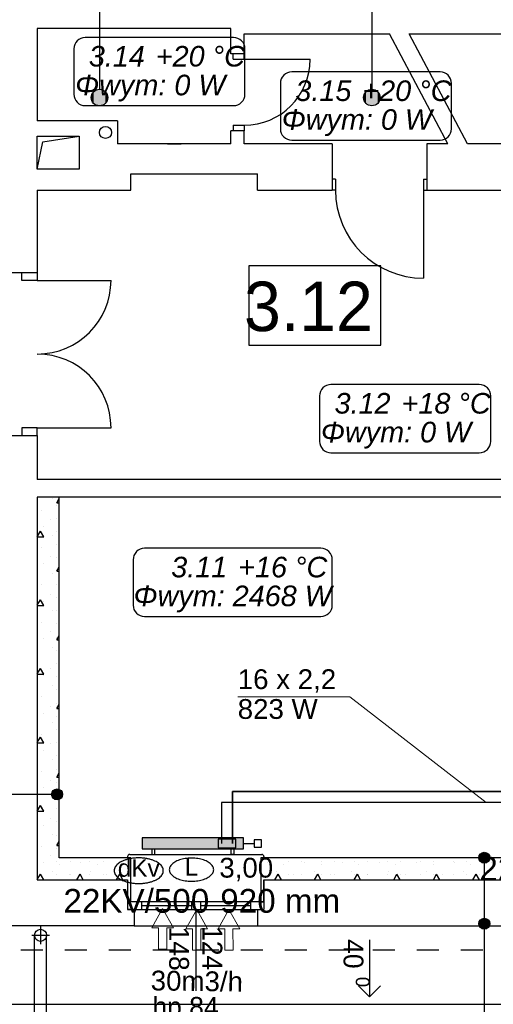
# Model space of a CAD drawing. Header units: millimetres. Extents: x 45180 to 119519, y 31297 to 302414.
# Tile 89 of 97: x 98720 to 103024, y 240567 to 249520. Entities that reach past the tile are written whole.
import ezdxf
from ezdxf.lldxf.tags import DXFTag

# ---------------------------------------------------------------- set-up
doc = ezdxf.new("R2010")
doc.units = ezdxf.units.MM
doc.header["$MEASUREMENT"] = 0
doc.linetypes.add('Przerywana', pattern=[400, 200, -200])
doc.layers.get('0').update_dxf_attribs({"color": 252})
for name, color, linetype in [('#opisy', 7, 'Continuous'), ('#podkład', 252, 'Continuous'), ('IS_Armatura_podłączeniowa_grz._dolnozas.', 7, 'SOLID'), ('IS_Armatura_Therm', 7, 'SOLID'), ('IS_Grafika', 7, 'SOLID'), ('IS_Grzejniki_Plan_rzut', 7, 'SOLID'), ('IS_Opisy_działek_Therm', 7, 'SOLID'), ('IS_Text_Armatury_Therm', 7, 'Continuous'), ('IS_Text_Konstrukcji', 7, 'Continuous'), ('IS_Text_Odbiornikow_Therm', 7, 'Continuous')]:
    doc.layers.add(name, color=color, linetype=linetype)
doc.layers.add('IS_Powrót', color=5, linetype='DASHDOT', lineweight=35)
doc.layers.add('IS_Zasilanie', color=1, linetype='SOLID', lineweight=30)
doc.styles.add('ARIAL', font='arial.ttf', dxfattribs={"width": 0.75})
doc.styles.add('GENERATED_STYLE_4', font='txt')
doc.styles.add('GENERATED_STYLE_5', font='txt')
doc.styles.get("Standard").update_dxf_attribs({"font": 'arial.ttf', "bigfont": 'BIGFONT.SHX'})
tags = doc.linetypes.add('DASHDOT', pattern=[20, 10, -5, 0, -5]).pattern_tags.tags
tags[10:11] = [DXFTag(74, 4), DXFTag(75, 0), DXFTag(340, '0'), DXFTag(46, 0.0), DXFTag(50, 0.0), DXFTag(44, 0.0), DXFTag(45, 0.0)]
tags[8:9] = [DXFTag(74, 4), DXFTag(75, 0), DXFTag(340, '0'), DXFTag(46, 0.0), DXFTag(50, 0.0), DXFTag(44, 0.0), DXFTag(45, 0.0)]
tags[6:7] = [DXFTag(74, 4), DXFTag(75, 0), DXFTag(340, '0'), DXFTag(46, 0.0), DXFTag(50, 0.0), DXFTag(44, 0.0), DXFTag(45, 0.0)]
tags[4:5] = [DXFTag(74, 4), DXFTag(75, 0), DXFTag(340, '0'), DXFTag(46, 0.0), DXFTag(50, 0.0), DXFTag(44, 0.0), DXFTag(45, 0.0)]
tags = doc.linetypes.add('SOLID', pattern=[10, 10, 0]).pattern_tags.tags
tags[6:7] = [DXFTag(74, 4), DXFTag(75, 0), DXFTag(340, '0'), DXFTag(46, 0.0), DXFTag(50, 0.0), DXFTag(44, 0.0), DXFTag(45, 0.0)]
tags[4:5] = [DXFTag(74, 4), DXFTag(75, 0), DXFTag(340, '0'), DXFTag(46, 0.0), DXFTag(50, 0.0), DXFTag(44, 0.0), DXFTag(45, 0.0)]

# ---------------------------------------------------------------- blocks, each defined once
blk = doc.blocks.new('E210168')
at = {"color": 7, "lineweight": 13}
for p, q in [((19.41, 19.75), (19.41, 13.6)), ((19.41, 19.75), (36.98, 9.88)), ((19.41, 0), (36.98, 9.88)), ((19.41, 6.15), (19.41, 0))]:
    blk.add_line(p, q, dxfattribs=at)
blk.add_lwpolyline([(19.41, 13.6), (0, 13.6), (0, 6.15), (19.41, 6.15)], dxfattribs=at)

msp = doc.modelspace()

# ---------------------------------------------------------------- hatches: boundary and pattern name
at = {"layer": 'IS_Grzejniki_Plan_rzut', "ltscale": 10}
msp.add_hatch(color=251, dxfattribs=at).paths.add_polyline_path([(99834.2, 241980), (100754.2, 241980), (100754.2, 242080), (99834.2, 242080)])

# ---------------------------------------------------------------- linework, layer by layer
at = {"layer": '#podkład', "linetype": 'Continuous'}
for p, q in [((99445, 251517.2), (99445, 248887)), ((101920.7, 251517.2), (101920.7, 248887)), ((100640, 249440), (98880, 249440)), ((98880, 249440), (98880, 248600)), ((100640, 249210), (100640, 249440)), ((100760, 249210), (100760, 249390)), ((100760, 249390), (102080, 249390)), ((102610, 248390), (102080, 249390)), ((102791.1, 248390), (102261.1, 249390)), ((102261.1, 249390), (106440, 249390)), ((98880, 249210), (98880, 248830)), ((100760, 249210), (100640, 249210)), ((100660, 249160), (100660, 249210)), ((100660, 249160), (100760, 249160)), ((100760, 249160), (100760, 249210)), ((100760, 249160), (101360, 249160)), ((99610, 248600), (98880, 248600)), ((99610, 248600), (99610, 248390)), ((100660, 248560), (100660, 248510)), ((100660, 248560), (100760, 248560)), ((100760, 248560), (100760, 248510)), ((98880, 248160), (98880, 248460)), ((98880, 248460), (99260, 248460)), ((98930, 248410), (99260, 248460)), ((99260, 248460), (99260, 248160)), ((100640, 248390), (100640, 248510)), ((100760, 248510), (100640, 248510)), ((100760, 248390), (100760, 248510)), ((98880, 248160), (98930, 248410)), ((100640, 248390), (99610, 248390)), ((100062.8, 248390), (100187.2, 248390)), ((101560, 248390), (100760, 248390)), ((101560, 248390), (101560, 247970)), ((102610, 248390), (102420, 248390)), ((102420, 248390), (102420, 247970)), ((106580, 248390), (102791.1, 248390)), ((99260, 248160), (98880, 248160)), ((99730, 247970), (99730, 248120)), ((99730, 248120), (100880, 248120)), ((100880, 247970), (100880, 248120)), ((101590, 248070), (101560, 248070)), ((101590, 248070), (101590, 247970)), ((102390, 248070), (102420, 248070)), ((102390, 248070), (102390, 247970)), ((98880, 247970), (99730, 247970)), ((98880, 247970), (98880, 247220)), ((100880, 247970), (101560, 247970)), ((101590, 247970), (101560, 247970)), ((102390, 247970), (102420, 247970)), ((102390, 247970), (102390, 247170)), ((102420, 247970), (103980, 247970)), ((102001.4, 247281.1), (100801.4, 247281.1)), ((100801.4, 247281.1), (100801.4, 246561.1)), ((102001.4, 246561.1), (102001.4, 247281.1)), ((98250, 247220), (98880, 247220)), ((98740, 247150), (98740, 247220)), ((98880, 247220), (98880, 247150)), ((98880, 247150), (98740, 247150)), ((98880, 247150), (99550, 247150)), ((100801.4, 246561.1), (102001.4, 246561.1)), ((98880, 245810), (98740, 245810)), ((98740, 245810), (98740, 245740)), ((98880, 245740), (98880, 245810)), ((98880, 245810), (99550, 245810)), ((98250, 245740), (98880, 245740)), ((98880, 245740), (98880, 245340)), ((103980, 245340), (98880, 245340)), ((105320, 245180), (98880, 245180)), ((98880, 245180), (98880, 241700)), ((99080, 245180), (98880, 245180)), ((98880, 245180), (98880, 241700)), ((99020.3, 245167.2), (99020.3, 245167.2)), ((99058.7, 245128.3), (99080, 245165.1)), ((99058.7, 245128.3), (99080, 245128.3)), ((99080, 241900), (99080, 245180)), ((98914.3, 245061.1), (98914.3, 245061.1)), ((99058.7, 245106.4), (99058.7, 245106.4)), ((98999.1, 244976.3), (98999.1, 244976.3)), ((99058.7, 244986.4), (99058.7, 244986.4)), ((98880, 244818.7), (98908.7, 244868.5)), ((98938.7, 244816.5), (98908.7, 244868.5)), ((98935.5, 244912.6), (98935.5, 244912.6)), ((99058.7, 244866.4), (99058.7, 244866.4)), ((98880, 244816.5), (98938.7, 244816.5)), ((99020.3, 244827.8), (99020.3, 244827.8)), ((98914.3, 244721.7), (98914.3, 244721.7)), ((99058.7, 244746.4), (99058.7, 244746.4)), ((98999.1, 244636.9), (98999.1, 244636.9)), ((99058.7, 244626.4), (99058.7, 244626.4)), ((98935.5, 244573.2), (98935.5, 244573.2)), ((99058.7, 244504.8), (99080, 244541.6)), ((99058.7, 244506.4), (99058.7, 244506.4)), ((99058.7, 244504.8), (99080, 244504.8)), ((99020.3, 244488.4), (99020.3, 244488.4)), ((98914.3, 244382.3), (98914.3, 244382.3)), ((99058.7, 244386.4), (99058.7, 244386.4)), ((98880, 244195.2), (98908.7, 244245)), ((98938.7, 244193), (98908.7, 244245)), ((98935.5, 244233.8), (98935.5, 244233.8)), ((98999.1, 244297.5), (98999.1, 244297.5)), ((99058.7, 244266.4), (99058.7, 244266.4)), ((98880, 244193), (98938.7, 244193)), ((99020.3, 244149), (99020.3, 244149)), ((99058.7, 244146.4), (99058.7, 244146.4)), ((98914.3, 244042.9), (98914.3, 244042.9)), ((98999.1, 243958.1), (98999.1, 243958.1)), ((99058.7, 244026.4), (99058.7, 244026.4)), ((98935.5, 243894.4), (98935.5, 243894.4)), ((99058.7, 243881.2), (99080, 243918.1)), ((99058.7, 243906.4), (99058.7, 243906.4)), ((99058.7, 243881.2), (99080, 243881.2)), ((99020.3, 243809.6), (99020.3, 243809.6)), ((99058.7, 243786.4), (99058.7, 243786.4)), ((98880, 243571.7), (98908.7, 243621.4)), ((98938.7, 243569.5), (98908.7, 243621.4)), ((98999.1, 243618.6), (98999.1, 243618.6)), ((99058.7, 243666.4), (99058.7, 243666.4)), ((98880, 243569.5), (98938.7, 243569.5)), ((98935.5, 243555), (98935.5, 243555)), ((99058.7, 243546.4), (99058.7, 243546.4)), ((99020.3, 243470.1), (99020.3, 243470.1)), ((99058.7, 243426.4), (99058.7, 243426.4)), ((98914.3, 243364.1), (98914.3, 243364.1)), ((98999.1, 243279.2), (98999.1, 243279.2)), ((99058.7, 243306.4), (99058.7, 243306.4)), ((99058.7, 243257.7), (99080, 243294.5)), ((99058.7, 243257.7), (99080, 243257.7)), ((98935.5, 243215.6), (98935.5, 243215.6)), ((99058.7, 243186.4), (99058.7, 243186.4)), ((99020.3, 243130.7), (99020.3, 243130.7)), ((99058.7, 243066.4), (99058.7, 243066.4)), ((98880, 242948.1), (98908.7, 242997.9)), ((98938.7, 242945.9), (98908.7, 242997.9)), ((98914.3, 243024.7), (98914.3, 243024.7)), ((98880, 242945.9), (98938.7, 242945.9)), ((98999.1, 242939.8), (98999.1, 242939.8)), ((99058.7, 242946.4), (99058.7, 242946.4)), ((98935.5, 242876.2), (98935.5, 242876.2)), ((99058.7, 242826.4), (99058.7, 242826.4)), ((99020.3, 242791.3), (99020.3, 242791.3)), ((99058.7, 242706.4), (99058.7, 242706.4)), ((98914.3, 242685.3), (98914.3, 242685.3)), ((99058.7, 242634.2), (99080, 242671)), ((99058.7, 242634.2), (99080, 242634.2)), ((98935.5, 242536.8), (98935.5, 242536.8)), ((98999.1, 242600.4), (98999.1, 242600.4)), ((99058.7, 242586.4), (99058.7, 242586.4)), ((99010, 242476), (98510, 242476)), ((99020.3, 242451.9), (99020.3, 242451.9)), ((99058.7, 242466.4), (99058.7, 242466.4)), ((98880, 242324.6), (98908.7, 242374.3)), ((98938.7, 242322.4), (98908.7, 242374.3)), ((98914.3, 242345.8), (98914.3, 242345.8)), ((99058.7, 242346.4), (99058.7, 242346.4)), ((98880, 242322.4), (98938.7, 242322.4)), ((98999.1, 242261), (98999.1, 242261)), ((98935.5, 242197.4), (98935.5, 242197.4)), ((99058.7, 242226.4), (99058.7, 242226.4)), ((99020.3, 242112.5), (99020.3, 242112.5)), ((99058.7, 242106.4), (99058.7, 242106.4)), ((98914.3, 242006.4), (98914.3, 242006.4)), ((99058.7, 242010.6), (99080, 242047.5)), ((99058.7, 242010.6), (99080, 242010.6)), ((99058.7, 241986.4), (99058.7, 241986.4)), ((98999.1, 241921.6), (98999.1, 241921.6)), ((99730, 241900), (99080, 241900)), ((99700, 241910), (99700, 241900)), ((99720, 241930), (100920, 241930)), ((99730, 241500), (99730, 241900)), ((103530, 241900), (100910, 241900)), ((100910, 241900), (100910, 241500)), ((100940, 241910), (100940, 241900)), ((98935.5, 241857.9), (98935.5, 241857.9)), ((99058.7, 241866.4), (99058.7, 241866.4)), ((99084, 241836.7), (99084, 241836.7)), ((99178.7, 241866.4), (99178.7, 241866.4)), ((99274.9, 241857.9), (99274.9, 241857.9)), ((99358.7, 241866.4), (99358.7, 241866.4)), ((99423.4, 241836.7), (99423.4, 241836.7)), ((99478.7, 241866.4), (99478.7, 241866.4)), ((99614.3, 241857.9), (99614.3, 241857.9)), ((99658.7, 241866.4), (99658.7, 241866.4)), ((100972, 241857.9), (100972, 241857.9)), ((100978.7, 241866.4), (100978.7, 241866.4)), ((101120.4, 241836.7), (101120.4, 241836.7)), ((101158.7, 241866.4), (101158.7, 241866.4)), ((101278.7, 241866.4), (101278.7, 241866.4)), ((101311.4, 241857.9), (101311.4, 241857.9)), ((101458.7, 241866.4), (101458.7, 241866.4)), ((101459.9, 241836.7), (101459.9, 241836.7)), ((101578.7, 241866.4), (101578.7, 241866.4)), ((101650.8, 241857.9), (101650.8, 241857.9)), ((101758.7, 241866.4), (101758.7, 241866.4)), ((101799.3, 241836.7), (101799.3, 241836.7)), ((101878.7, 241866.4), (101878.7, 241866.4)), ((101990.2, 241857.9), (101990.2, 241857.9)), ((102058.7, 241866.4), (102058.7, 241866.4)), ((102138.7, 241836.7), (102138.7, 241836.7)), ((102178.7, 241866.4), (102178.7, 241866.4)), ((102329.6, 241857.9), (102329.6, 241857.9)), ((102358.7, 241866.4), (102358.7, 241866.4)), ((102478.1, 241836.7), (102478.1, 241836.7)), ((102478.7, 241866.4), (102478.7, 241866.4)), ((102658.7, 241866.4), (102658.7, 241866.4)), ((102669, 241857.9), (102669, 241857.9)), ((102778.7, 241866.4), (102778.7, 241866.4)), ((102817.5, 241836.7), (102817.5, 241836.7)), ((102942.1, 241850), (102942.1, 241350)), ((102958.7, 241866.4), (102958.7, 241866.4)), ((103008.4, 241857.9), (103008.4, 241857.9)), ((98880, 241701), (98908.7, 241750.8)), ((98916.8, 241736.8), (98908.7, 241750.8)), ((98938.1, 241700), (98916.8, 241736.8)), ((99020.3, 241773.1), (99020.3, 241773.1)), ((99058.7, 241746.4), (99058.7, 241746.4)), ((99168.8, 241751.9), (99168.8, 241751.9)), ((99178.7, 241746.4), (99178.7, 241746.4)), ((99239.4, 241700), (99268.7, 241750.8)), ((99298.1, 241700), (99268.7, 241750.8)), ((99358.7, 241746.4), (99358.7, 241746.4)), ((99359.7, 241773.1), (99359.7, 241773.1)), ((99478.7, 241746.4), (99478.7, 241746.4)), ((99508.2, 241751.9), (99508.2, 241751.9)), ((99599.4, 241700), (99628.7, 241750.8)), ((99658.1, 241700), (99628.7, 241750.8)), ((99658.7, 241746.4), (99658.7, 241746.4)), ((99699.2, 241773.1), (99699.2, 241773.1)), ((100978.7, 241746.4), (100978.7, 241746.4)), ((101039.4, 241700), (101068.7, 241750.8)), ((101056.8, 241773.1), (101056.8, 241773.1)), ((101098.1, 241700), (101068.7, 241750.8)), ((101158.7, 241746.4), (101158.7, 241746.4)), ((101205.3, 241751.9), (101205.3, 241751.9)), ((101278.7, 241746.4), (101278.7, 241746.4)), ((101396.2, 241773.1), (101396.2, 241773.1)), ((101399.4, 241700), (101428.7, 241750.8)), ((101458.1, 241700), (101428.7, 241750.8)), ((101458.7, 241746.4), (101458.7, 241746.4)), ((101544.7, 241751.9), (101544.7, 241751.9)), ((101578.7, 241746.4), (101578.7, 241746.4)), ((101735.6, 241773.1), (101735.6, 241773.1)), ((101758.7, 241746.4), (101758.7, 241746.4)), ((101759.4, 241700), (101788.7, 241750.8)), ((101818.1, 241700), (101788.7, 241750.8)), ((101878.7, 241746.4), (101878.7, 241746.4)), ((101884.1, 241751.9), (101884.1, 241751.9)), ((102058.7, 241746.4), (102058.7, 241746.4)), ((102075, 241773.1), (102075, 241773.1)), ((102119.4, 241700), (102148.7, 241750.8)), ((102178.1, 241700), (102148.7, 241750.8)), ((102178.7, 241746.4), (102178.7, 241746.4)), ((102223.5, 241751.9), (102223.5, 241751.9)), ((102358.7, 241746.4), (102358.7, 241746.4)), ((102414.4, 241773.1), (102414.4, 241773.1)), ((102478.7, 241746.4), (102478.7, 241746.4)), ((102479.4, 241700), (102508.7, 241750.8)), ((102538.1, 241700), (102508.7, 241750.8)), ((102562.9, 241751.9), (102562.9, 241751.9)), ((102658.7, 241746.4), (102658.7, 241746.4)), ((102753.9, 241773.1), (102753.9, 241773.1)), ((102778.7, 241746.4), (102778.7, 241746.4)), ((102839.4, 241700), (102868.7, 241750.8)), ((102898.1, 241700), (102868.7, 241750.8)), ((102902.4, 241751.9), (102902.4, 241751.9)), ((102958.7, 241746.4), (102958.7, 241746.4)), ((98880, 241700), (99700, 241700)), ((98880, 241700), (99700, 241700)), ((99700, 241700), (99700, 241430)), ((99700, 241700), (99700, 241500)), ((100940, 241700), (100940, 241430)), ((100940, 241700), (103500, 241700)), ((100940, 241700), (103500, 241700)), ((100940, 241500), (100940, 241700)), ((100940, 241500), (99700, 241500)), ((99700, 241500), (99730, 241500)), ((99830, 241430), (99830, 241500)), ((99830, 241465), (100285, 241465)), ((100285, 241430), (100285, 241500)), ((100365, 241430), (100365, 241500)), ((100365, 241465), (100820, 241465)), ((100820, 241430), (100820, 241500)), ((100910, 241500), (100940, 241500)), ((99760, 241430), (99700, 241430)), ((99700, 241430), (100940, 241430)), ((99760, 241430), (99760, 241280)), ((100320, 241430), (100320, 240690)), ((100880, 241430), (100880, 241280)), ((100880, 241430), (100940, 241430)), ((99760, 241280), (98460, 241280)), ((98910, 241275), (98910, 241115)), ((99760, 241280), (100880, 241280)), ((100880, 241280), (103560, 241280)), ((102942.1, 241300), (102942.1, 239901)), ((98830, 241195), (98990, 241195)), ((98855, 240485), (98855, 241195)), ((98965, 240485), (98965, 241195)), ((101899, 241155.1), (101899, 240636.9)), ((101899, 240636.9), (101799, 240736.9)), ((101899, 240636.9), (101999, 240736.9)), ((97860, 240570), (113800, 240570))]:
    msp.add_line(p, q, dxfattribs=at)
at = {"layer": '#podkład', "linetype": 'Przerywana'}
msp.add_line((113330, 241060), (98460, 241060), dxfattribs=at)
at = {"layer": '#podkład', "linetype": 'Continuous'}
for centre, radius in [((99445, 248812), 75), ((101920.7, 248812), 75), ((99500, 248495), 55), ((99060, 242476), 50), ((102942.1, 241900), 50), ((102942.1, 241300), 50), ((98910, 241195), 55)]:
    msp.add_circle(centre, radius, dxfattribs=at)
for centre, radius, start, end in [((100760, 249160), 600, 270, 0), ((102390, 247970), 800, 180, 270), ((98880, 247150), 670, 270, 0), ((98880, 245810), 670, 0, 90), ((99720, 241910), 20, 90, 180), ((100920, 241910), 20, 0, 90)]:
    msp.add_arc(centre, radius, start, end, dxfattribs=at)
at = {"layer": '#podkład', "linetype": 'Continuous', "extrusion": (0, 0, -1)}
for points in [[(-99392, 248865), (-99416.3, 248742.7), (-99416.3, 248881.3)], [(-99416.3, 248881.3), (-99445, 248737), (-99445, 248887)], [(-99416.3, 248881.3), (-99416.3, 248742.7), (-99445, 248737)], [(-99445, 248887), (-99445, 248737), (-99473.7, 248742.7)], [(-99445, 248887), (-99473.7, 248742.7), (-99473.7, 248881.3)], [(-99473.7, 248881.3), (-99473.7, 248742.7), (-99498, 248758.9)], [(-99473.7, 248881.3), (-99498, 248758.9), (-99498, 248865)], [(-101867.7, 248865), (-101892, 248742.7), (-101892, 248881.3)], [(-101892, 248881.3), (-101920.7, 248737), (-101920.7, 248887)], [(-101892, 248881.3), (-101892, 248742.7), (-101920.7, 248737)], [(-101920.7, 248887), (-101920.7, 248737), (-101949.4, 248742.7)], [(-101920.7, 248887), (-101949.4, 248742.7), (-101949.4, 248881.3)], [(-101949.4, 248881.3), (-101949.4, 248742.7), (-101973.8, 248758.9)], [(-101949.4, 248881.3), (-101973.8, 248758.9), (-101973.8, 248865)], [(-99375.7, 248783.3), (-99375.7, 248840.7), (-99370, 248812)], [(-99375.7, 248840.7), (-99392, 248758.9), (-99392, 248865)], [(-99375.7, 248840.7), (-99375.7, 248783.3), (-99392, 248758.9)], [(-99392, 248865), (-99392, 248758.9), (-99416.3, 248742.7)], [(-99498, 248865), (-99498, 248758.9), (-99514.3, 248783.3)], [(-99498, 248865), (-99514.3, 248783.3), (-99514.3, 248840.7)], [(-99514.3, 248840.7), (-99514.3, 248783.3), (-99520, 248812)], [(-101851.4, 248783.3), (-101851.4, 248840.7), (-101845.7, 248812)], [(-101851.4, 248840.7), (-101867.7, 248758.9), (-101867.7, 248865)], [(-101851.4, 248840.7), (-101851.4, 248783.3), (-101867.7, 248758.9)], [(-101867.7, 248865), (-101867.7, 248758.9), (-101892, 248742.7)], [(-101973.8, 248865), (-101973.8, 248758.9), (-101990, 248783.3)], [(-101973.8, 248865), (-101990, 248783.3), (-101990, 248840.7)], [(-101990, 248840.7), (-101990, 248783.3), (-101995.7, 248812)], [(-99040.9, 242522.2), (-99060, 242426), (-99060, 242526)], [(-99060, 242526), (-99060, 242426), (-99079.1, 242429.8)], [(-99060, 242526), (-99079.1, 242429.8), (-99079.1, 242522.2)], [(-99013.8, 242456.9), (-99013.8, 242495.2), (-99010, 242476)], [(-99013.8, 242495.2), (-99024.6, 242440.7), (-99024.6, 242511.4)], [(-99013.8, 242495.2), (-99013.8, 242456.9), (-99024.6, 242440.7)], [(-99024.6, 242511.4), (-99040.9, 242429.8), (-99040.9, 242522.2)], [(-99024.6, 242511.4), (-99024.6, 242440.7), (-99040.9, 242429.8)], [(-99040.9, 242522.2), (-99040.9, 242429.8), (-99060, 242426)], [(-99079.1, 242522.2), (-99079.1, 242429.8), (-99095.4, 242440.7)], [(-99079.1, 242522.2), (-99095.4, 242440.7), (-99095.4, 242511.4)], [(-99095.4, 242511.4), (-99095.4, 242440.7), (-99106.2, 242456.9)], [(-99095.4, 242511.4), (-99106.2, 242456.9), (-99106.2, 242495.2)], [(-99106.2, 242495.2), (-99106.2, 242456.9), (-99110, 242476)], [(-102895.9, 241880.9), (-102895.9, 241919.1), (-102892.1, 241900)], [(-102895.9, 241919.1), (-102906.8, 241864.6), (-102906.8, 241935.4)], [(-102895.9, 241919.1), (-102895.9, 241880.9), (-102906.8, 241864.6)], [(-102906.8, 241935.4), (-102923, 241853.8), (-102923, 241946.2)], [(-102906.8, 241935.4), (-102906.8, 241864.6), (-102923, 241853.8)], [(-102923, 241946.2), (-102942.1, 241850), (-102942.1, 241950)], [(-102923, 241946.2), (-102923, 241853.8), (-102942.1, 241850)], [(-102942.1, 241950), (-102942.1, 241850), (-102961.3, 241853.8)], [(-102942.1, 241950), (-102961.3, 241853.8), (-102961.3, 241946.2)], [(-102961.3, 241946.2), (-102961.3, 241853.8), (-102977.5, 241864.6)], [(-102961.3, 241946.2), (-102977.5, 241864.6), (-102977.5, 241935.4)], [(-102977.5, 241935.4), (-102977.5, 241864.6), (-102988.3, 241880.9)], [(-102977.5, 241935.4), (-102988.3, 241880.9), (-102988.3, 241919.1)], [(-102988.3, 241919.1), (-102988.3, 241880.9), (-102992.1, 241900)], [(-102895.9, 241280.9), (-102895.9, 241319.1), (-102892.1, 241300)], [(-102895.9, 241319.1), (-102906.8, 241264.6), (-102906.8, 241335.4)], [(-102895.9, 241319.1), (-102895.9, 241280.9), (-102906.8, 241264.6)], [(-102906.8, 241335.4), (-102923, 241253.8), (-102923, 241346.2)], [(-102906.8, 241335.4), (-102906.8, 241264.6), (-102923, 241253.8)], [(-102923, 241346.2), (-102942.1, 241250), (-102942.1, 241350)], [(-102923, 241346.2), (-102923, 241253.8), (-102942.1, 241250)], [(-102942.1, 241350), (-102942.1, 241250), (-102961.3, 241253.8)], [(-102942.1, 241350), (-102961.3, 241253.8), (-102961.3, 241346.2)], [(-102961.3, 241346.2), (-102961.3, 241253.8), (-102977.5, 241264.6)], [(-102961.3, 241346.2), (-102977.5, 241264.6), (-102977.5, 241335.4)], [(-102977.5, 241335.4), (-102977.5, 241264.6), (-102988.3, 241280.9)], [(-102977.5, 241335.4), (-102988.3, 241280.9), (-102988.3, 241319.1)], [(-102988.3, 241319.1), (-102988.3, 241280.9), (-102992.1, 241300)]]:
    msp.add_solid(points, dxfattribs=at)
at = {"layer": 'IS_Armatura_podłączeniowa_grz._dolnozas.', "ltscale": 10}
for p, q in [((100684.2, 242070), (100524.2, 242070)), ((100524.2, 242070), (100524.2, 241990)), ((100524.2, 241990), (100684.2, 241990)), ((100524.2, 241990), (100524.2, 241990)), ((100684.2, 241990), (100684.2, 242070))]:
    msp.add_line(p, q, dxfattribs=at)
at = {"layer": 'IS_Armatura_Therm', "ltscale": 10}
for p, q in [((100754.2, 242030), (100851.7, 242030)), ((100916.7, 242062.5), (100851.7, 242062.5)), ((100851.7, 242062.5), (100851.7, 241997.5)), ((100851.7, 241997.5), (100916.7, 241997.5)), ((100916.7, 241997.5), (100916.7, 242062.5))]:
    msp.add_line(p, q, dxfattribs=at)
at = {"layer": 'IS_Grafika', "ltscale": 10}
for points, knots in [([(99802, 241898.8), (99791, 241898.8), (99769.4, 241898), (99737.9, 241894.4), (99708.3, 241888.5), (99680.8, 241880.6), (99655.9, 241870.9), (99633.8, 241859.5), (99614.8, 241846.6), (99599.4, 241832.3), (99587.7, 241816.7), (99580.4, 241799.9), (99578.7, 241788.1), (99578.7, 241782.3)], [0, 0, 0, 0, 33.024043, 64.733497, 94.961552, 123.540383, 150.314771, 175.16102, 198.015155, 218.916387, 238.072713, 255.947572, 273.334314, 273.334314, 273.334314, 273.334314]), ([(100025.3, 241782.3), (100025.3, 241788.1), (100023.6, 241799.9), (100016.2, 241816.7), (100004.6, 241832.3), (99989.1, 241846.6), (99970.2, 241859.5), (99948.1, 241870.9), (99923.1, 241880.6), (99895.7, 241888.5), (99866, 241894.4), (99834.6, 241898), (99813, 241898.8), (99802, 241898.8)], [0, 0, 0, 0, 17.386742, 35.2616, 54.417927, 75.319159, 98.173293, 123.019543, 149.793931, 178.372762, 208.600817, 240.310271, 273.334314, 273.334314, 273.334314, 273.334314]), ([(100281.5, 241896.6), (100271.6, 241896.6), (100252.1, 241895.9), (100223.7, 241892.6), (100196.9, 241887.4), (100172.2, 241880.2), (100149.6, 241871.5), (100129.7, 241861.2), (100112.6, 241849.5), (100098.6, 241836.6), (100088.1, 241822.5), (100081.5, 241807.4), (100079.9, 241796.7), (100079.9, 241791.5)], [0, 0, 0, 0, 29.81303, 58.439291, 85.728194, 111.528232, 135.699277, 158.129661, 178.761629, 197.63058, 214.924287, 231.061128, 246.757311, 246.757311, 246.757311, 246.757311]), ([(100483.1, 241791.5), (100483.1, 241796.7), (100481.6, 241807.4), (100475, 241822.5), (100464.5, 241836.6), (100450.5, 241849.5), (100433.4, 241861.2), (100413.4, 241871.5), (100390.9, 241880.2), (100366.1, 241887.4), (100339.4, 241892.6), (100311, 241895.9), (100291.5, 241896.6), (100281.5, 241896.6)], [0, 0, 0, 0, 15.696184, 31.833024, 49.126731, 67.995682, 88.62765, 111.058035, 135.229079, 161.029117, 188.31802, 216.944282, 246.757311, 246.757311, 246.757311, 246.757311]), ([(99578.7, 241782.3), (99578.7, 241776.5), (99580.4, 241764.7), (99587.7, 241747.9), (99599.4, 241732.3), (99614.8, 241718), (99633.8, 241705.1), (99655.9, 241693.7), (99680.8, 241684), (99708.3, 241676.1), (99737.9, 241670.2), (99769.4, 241666.6), (99791, 241665.8), (99802, 241665.8)], [0, 0, 0, 0, 17.386742, 35.2616, 54.417927, 75.319159, 98.173293, 123.019543, 149.793931, 178.372762, 208.600817, 240.310271, 273.334314, 273.334314, 273.334314, 273.334314]), ([(99802, 241665.8), (99813, 241665.8), (99834.6, 241666.6), (99866, 241670.2), (99895.7, 241676.1), (99923.1, 241684), (99948.1, 241693.7), (99970.2, 241705.1), (99989.1, 241718), (100004.6, 241732.3), (100016.2, 241747.9), (100023.6, 241764.7), (100025.3, 241776.5), (100025.3, 241782.3)], [0, 0, 0, 0, 33.024043, 64.733497, 94.961552, 123.540383, 150.314771, 175.16102, 198.015155, 218.916387, 238.072713, 255.947572, 273.334314, 273.334314, 273.334314, 273.334314]), ([(100079.9, 241791.5), (100079.9, 241786.2), (100081.5, 241775.6), (100088.1, 241760.4), (100098.6, 241746.4), (100112.6, 241733.4), (100129.7, 241721.8), (100149.6, 241711.5), (100172.2, 241702.7), (100196.9, 241695.6), (100223.7, 241690.3), (100252.1, 241687), (100271.6, 241686.3), (100281.5, 241686.3)], [0, 0, 0, 0, 15.696184, 31.833024, 49.126731, 67.995682, 88.62765, 111.058035, 135.229079, 161.029117, 188.31802, 216.944282, 246.757311, 246.757311, 246.757311, 246.757311]), ([(100281.5, 241686.3), (100291.5, 241686.3), (100311, 241687), (100339.4, 241690.3), (100366.1, 241695.6), (100390.9, 241702.7), (100413.4, 241711.5), (100433.4, 241721.8), (100450.5, 241733.4), (100464.5, 241746.4), (100475, 241760.4), (100481.6, 241775.6), (100483.1, 241786.2), (100483.1, 241791.5)], [0, 0, 0, 0, 29.81303, 58.439291, 85.728194, 111.528232, 135.699277, 158.129661, 178.761629, 197.63058, 214.924287, 231.061128, 246.757311, 246.757311, 246.757311, 246.757311])]:
    msp.add_open_spline(points, degree=3, knots=knots, dxfattribs=at)
at = {"layer": 'IS_Grzejniki_Plan_rzut', "ltscale": 10}
for p, q in [((100754.2, 242080), (99834.2, 242080)), ((99834.2, 242080), (99834.2, 241980)), ((100754.2, 241980), (100754.2, 242080)), ((99834.2, 241980), (100754.2, 241980)), ((99834.2, 241980), (99834.2, 241980)), ((99921.7, 241980), (99921.7, 241930)), ((99921.7, 241930), (99946.7, 241930)), ((99946.7, 241930), (99946.7, 241980)), ((100641.7, 241930), (100641.7, 241980)), ((100666.7, 241930), (100641.7, 241930)), ((100666.7, 241980), (100666.7, 241930))]:
    msp.add_line(p, q, dxfattribs=at)
at = {"layer": 'IS_Opisy_działek_Therm', "lineweight": 5, "ltscale": 10}
for p in [(100701.6, 243364.2), (102960, 242402.2)]:
    msp.add_line(p, (101721.6, 243364.2), dxfattribs=at)
at = {"layer": 'IS_Powrót', "ltscale": 10}
for p, q in [((104441, 242502.2), (100654.2, 242502.2)), ((100654.2, 242502.2), (100654.2, 242030))]:
    msp.add_line(p, q, dxfattribs=at)
at = {"layer": 'IS_Text_Konstrukcji', "linetype": 'SOLID', "ltscale": 10}
for points in [[(99315.5, 248738.3), (100663.9, 248738.3, 0.414214), (100767.2, 248841.7), (100767.2, 249255, 0.414214), (100663.9, 249358.3), (99315.5, 249358.3, 0.414214), (99212.2, 249255), (99212.2, 248841.7, 0.414214), (99315.5, 248738.3)], [(101192.6, 248424.6), (102540.9, 248424.6, 0.414214), (102644.3, 248527.9), (102644.3, 248941.3, 0.414214), (102540.9, 249044.6), (101192.6, 249044.6, 0.414214), (101089.3, 248941.3), (101089.3, 248527.9, 0.414214), (101192.6, 248424.6)], [(101548.9, 245582.8), (102897.2, 245582.8, 0.414214), (103000.6, 245686.1), (103000.6, 246099.4, 0.414214), (102897.2, 246202.8), (101548.9, 246202.8, 0.414214), (101445.6, 246099.4), (101445.6, 245686.1, 0.414214), (101548.9, 245582.8)], [(99854.1, 244093.5), (101457.4, 244093.5, 0.414214), (101560.8, 244196.8), (101560.8, 244610.1, 0.414214), (101457.4, 244713.5), (99854.1, 244713.5, 0.414214), (99750.8, 244610.1), (99750.8, 244196.8, 0.414214), (99854.1, 244093.5)]]:
    msp.add_lwpolyline(points, format="xyb", dxfattribs=at)
at = {"layer": 'IS_Zasilanie', "ltscale": 10}
for p, q in [((104341, 242402.2), (100554.2, 242402.2)), ((100554.2, 242402.2), (100554.2, 242030))]:
    msp.add_line(p, q, dxfattribs=at)

# ---------------------------------------------------------------- block references
at = {"color": 7, "lineweight": 5, "xscale": 10, "yscale": 10, "zscale": 10, "rotation": 90.09664922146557}
for p in [(100118.1, 241070), (100427.9, 241060.2), (100720.2, 241060.7)]:
    msp.add_blockref('E210168', p, dxfattribs=at)

# ---------------------------------------------------------------- texts
at = {"layer": '#opisy', "color": 7, "lineweight": 0, "style": 'ARIAL'}
msp.add_text('30m3/h', height=180, rotation=359.21724, dxfattribs=at).set_placement((99909.5, 240694.3, 139.7))
at = {"layer": '#podkład', "linetype": 'Continuous'}
for s, height, style, p in [('3.12', 450, 'GENERATED_STYLE_4', (100758.6, 246688.4)), ('hp 84', 180, 'GENERATED_STYLE_5', (99925.7, 240454.3))]:
    msp.add_text(s, height=height, dxfattribs=dict(at, style=style)).set_placement(p)
at = {"layer": '#podkład', "linetype": 'Continuous', "style": 'GENERATED_STYLE_5'}
for s, height, p in [('148', 180, (100078.5, 241274.3)), ('124', 180, (100381.2, 241278.6)), ('40', 180, (101663.3, 241160.1)), ('0', 126, (101774.3, 240817.3))]:
    msp.add_text(s, height=height, rotation=270, dxfattribs=at).set_placement(p)
at = {"layer": 'IS_Grafika', "ltscale": 10, "char_height": 158.4, "attachment_point": 2}
for s, insert in [('\\fArial|b0|i0;dKv', (99802, 241885.7)), ('\\fArial|b0|i0;L', (100281.5, 241894.9))]:
    msp.add_mtext(s, dxfattribs=dict(at, insert=insert))
at = {"layer": 'IS_Opisy_działek_Therm', "ltscale": 10, "char_height": 180}
for s, insert, attachment_point in [('\\fArial|b0|i0;16 x 2,2', (100701.6, 243400.2), 7), ('\\fArial|b0|i0;823 W', (100701.6, 243342.6), 1)]:
    msp.add_mtext(s, dxfattribs=dict(at, insert=insert, attachment_point=attachment_point))
at = {"layer": 'IS_Text_Armatury_Therm', "linetype": 'SOLID', "ltscale": 10, "insert": (100534.2, 241686), "char_height": 180, "attachment_point": 7}
msp.add_mtext('\\fArial|b0|i0;3,00  ', dxfattribs=at)
at = {"layer": 'IS_Text_Konstrukcji', "linetype": 'SOLID', "ltscale": 10, "char_height": 187.2}
for s, insert, attachment_point in [('\\fArial|b0|i1;3.14', (99857.2, 249091.5), 9), ('\\fArial|b0|i1;+20 °C', (99957.2, 249091.5), 7), ('\\fArial|b0|i1;Φwym: 0 W', (99907.2, 249019.5), 2), ('\\fArial|b0|i1;+20 °C', (101834.3, 248777.8), 7), ('\\fArial|b0|i1;3.15', (101734.3, 248777.8), 9), ('\\fArial|b0|i1;Φwym: 0 W', (101784.3, 248705.8), 2), ('\\fArial|b0|i1;3.12', (102090.6, 245936), 9), ('\\fArial|b0|i1;+18 °C', (102190.6, 245936), 7), ('\\fArial|b0|i1;Φwym: 0 W', (102140.6, 245864), 2), ('\\fArial|b0|i1;3.11', (100605.8, 244446.7), 9), ('\\fArial|b0|i1;+16 °C', (100705.8, 244446.7), 7), ('\\fArial|b0|i1;Φwym: 2468 W', (100655.8, 244374.7), 2)]:
    msp.add_mtext(s, dxfattribs=dict(at, insert=insert, attachment_point=attachment_point))
at = {"layer": 'IS_Text_Odbiornikow_Therm', "linetype": 'SOLID', "ltscale": 10, "char_height": 216}
for s, insert, attachment_point in [('\\fArial|b0|i0;22KV/500', (104222.7, 241690), 9), ('\\fArial|b0|i0;22KV/500', (100442.8, 241397), 9), ('\\fArial|b0|i0;920 mm', (100542.8, 241397), 7)]:
    msp.add_mtext(s, dxfattribs=dict(at, insert=insert, attachment_point=attachment_point))

doc.saveas('drawing.dxf')
